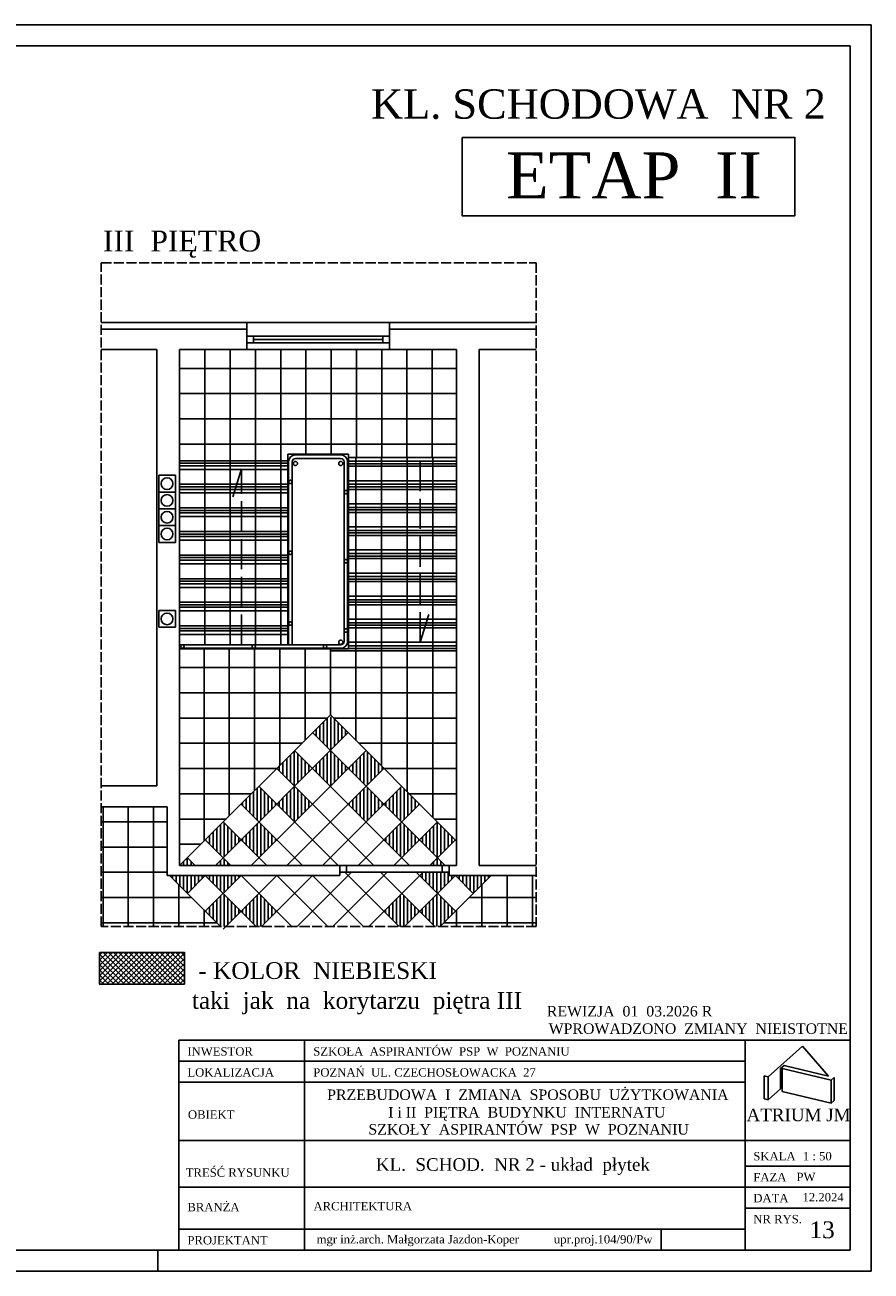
# Model space of a CAD drawing. Extents: x -4334 to 79223, y -1882 to 29514.
# Tile 46 of 60: x 52145 to 53153, y 7250 to 8735. Entities that reach past the tile are written whole.
import ezdxf

# ---------------------------------------------------------------- set-up
doc = ezdxf.new("R2010")
doc.units = 0
doc.header["$MEASUREMENT"] = 0
doc.linetypes.add('ACAD_ISO02W100', pattern=[15, 12, -3])
for name, color, linetype in [('CIENKIE', 251, 'CONTINUOUS'), ('NAPIS', 251, 'CONTINUOUS'), ('PRZERYW', 251, 'ACAD_ISO02W100'), ('SCIANY', 251, 'CONTINUOUS'), ('urzadzenia', 251, 'CONTINUOUS')]:
    doc.layers.add(name, color=color, linetype=linetype)
doc.styles.add('NEWROMAN', font='TIMES.TTF')
pattern_1 = [(90, (51437.4135, 8382.3866), (-4.375, 9e-16), [])]

msp = doc.modelspace()

# ---------------------------------------------------------------- hatches: boundary and pattern name
at = {"layer": 'urzadzenia', "ltscale": 3}
h = msp.add_hatch(dxfattribs=at)
h.set_pattern_fill('ANSI31', color=256, scale=35, angle=45, style=0)
h.set_pattern_definition(pattern_1)
h.paths.add_polyline_path([(52511.17, 7910.91), (52506.49, 7910.91), (52487.55, 7891.97), (52508.83, 7870.69), (52530.11, 7891.97)])
h.paths.add_polyline_path([(52444.98, 7849.41), (52466.26, 7828.12), (52487.55, 7849.41), (52466.26, 7870.69)])
h.paths.add_polyline_path([(52444.98, 7806.84), (52423.69, 7828.12), (52402.41, 7806.84), (52423.69, 7785.55)])
h.paths.add_polyline_path([(52359.84, 7764.27), (52381.13, 7742.99), (52402.41, 7764.27), (52381.13, 7785.55)])
h.paths.add_polyline_path([(52551.4, 7870.69), (52530.11, 7849.41), (52551.4, 7828.12), (52572.68, 7849.41)])
h.paths.add_polyline_path([(52572.68, 7806.84), (52593.97, 7785.55), (52615.25, 7806.84), (52593.97, 7828.12)])
h.paths.add_polyline_path([(52657.82, 7764.27), (52636.53, 7785.55), (52615.25, 7764.27), (52636.53, 7742.99)])
h = msp.add_hatch(dxfattribs=at)
h.set_pattern_fill('ANSI31', color=256, scale=35, angle=45, style=0)
h.set_pattern_definition(pattern_1)
h.paths.add_polyline_path([(52593.97, 7785.55), (52572.68, 7764.27), (52593.97, 7742.99), (52615.25, 7764.27)])
h.paths.add_polyline_path([(52551.4, 7828.12), (52530.11, 7806.84), (52551.4, 7785.55), (52572.68, 7806.84)])
h.paths.add_polyline_path([(52530.11, 7849.41), (52508.83, 7870.69), (52487.55, 7849.41), (52508.83, 7828.12)])
h.paths.add_polyline_path([(52466.26, 7828.12), (52444.98, 7806.84), (52466.26, 7785.55), (52487.55, 7806.84)])
h.paths.add_polyline_path([(52423.69, 7785.55), (52402.41, 7764.27), (52423.69, 7742.99), (52444.98, 7764.27)])
h.paths.add_polyline_path([(52381.13, 7742.99), (52371.84, 7733.7), (52390.41, 7733.7)])
h.paths.add_polyline_path([(52645.82, 7733.7), (52636.53, 7742.99), (52627.25, 7733.7)])
h = msp.add_hatch(dxfattribs=at)
h.set_pattern_fill('ANSI31', color=256, scale=35, angle=45, style=0)
h.set_pattern_definition([(90, (51087.167, 18386.5174), (-4.375, 9e-16), [])])
h.paths.add_polyline_path([(52338.56, 7742.99), (52329.27, 7733.7), (52347.84, 7733.7)])
h.paths.add_polyline_path([(52359.84, 7721.7), (52317.27, 7721.7), (52338.56, 7700.42)])
h.paths.add_polyline_path([(52381.13, 7700.42), (52359.84, 7679.14), (52378, 7660.97), (52384.25, 7660.97), (52402.41, 7679.14)])
h.paths.add_polyline_path([(52700.39, 7721.7), (52657.82, 7721.7), (52679.1, 7700.42)])
h.paths.add_polyline_path([(52657.82, 7679.14), (52636.53, 7700.42), (52615.25, 7679.14), (52633.41, 7660.97), (52639.65, 7660.97)])
h.paths.add_polyline_path([(52657.82, 7721.7), (52650.27, 7721.7), (52650.27, 7725.7), (52619.25, 7725.7), (52615.25, 7721.7), (52636.53, 7700.42)])
h.paths.add_polyline_path([(52593.97, 7700.42), (52572.68, 7679.14), (52590.84, 7660.97), (52597.09, 7660.97), (52615.25, 7679.14)])
h.paths.add_polyline_path([(52402.41, 7721.7), (52359.84, 7721.7), (52381.13, 7700.42)])
h.paths.add_polyline_path([(52444.98, 7679.14), (52423.69, 7700.42), (52402.41, 7679.14), (52420.57, 7660.97), (52426.82, 7660.97)])
h = msp.add_hatch(dxfattribs=at)
h.set_pattern_fill('ANSI37', color=256, scale=35, style=0)
h.set_pattern_definition([(45, (-1881.734, -2145.223), (-3.09359217, 3.09359217), []), (135, (-1881.734, -2145.223), (-3.09359217, -3.09359217), [])])
h.paths.add_polyline_path([(52335.15, 7592.17), (52335.15, 7629.93), (52233.89, 7629.93), (52233.89, 7592.17)])

# ---------------------------------------------------------------- linework, layer by layer
at = {"layer": 'CIENKIE', "ltscale": 3}
for p, q in [((53153.17, 8735.34), (49928.36, 8735.34)), ((53153.17, 8735.34), (53153.17, 7250.34)), ((53128.17, 8710.34), (50128.36, 8710.34)), ((53128.17, 8710.34), (53128.17, 7275.34)), ((52409.27, 8380.7), (52579.27, 8380.7)), ((52235.86, 8372.7), (52409.27, 8372.7)), ((52409.27, 8364.56), (52579.27, 8364.56)), ((52417.27, 8364.56), (52417.27, 8356.56)), ((52417.27, 8360.56), (52571.27, 8360.56)), ((52571.27, 8364.56), (52571.27, 8356.56)), ((52579.27, 8372.7), (52754.27, 8372.7)), ((52409.27, 8356.56), (52579.27, 8356.56)), ((52579.27, 8348.7), (52409.27, 8348.7)), ((52467.27, 8222.9), (52521.27, 8222.9)), ((52467.27, 8218.7), (52521.27, 8218.7)), ((52659.27, 8219.7), (52530.27, 8219.7)), ((52458.27, 8205.7), (52329.27, 8205.7)), ((52530.27, 8192.2), (52659.27, 8192.2)), ((52458.27, 8177.58), (52329.27, 8177.58)), ((52530.27, 8164.7), (52659.27, 8164.7)), ((52458.27, 8149.46), (52329.27, 8149.46)), ((52530.27, 8137.2), (52659.27, 8137.2)), ((52458.27, 8121.34), (52329.27, 8121.34)), ((52530.27, 8109.7), (52659.27, 8109.7)), ((52458.27, 8093.22), (52329.27, 8093.22)), ((52530.27, 8082.2), (52659.27, 8082.2)), ((52458.27, 8065.1), (52329.27, 8065.1)), ((52530.27, 8054.7), (52659.27, 8054.7)), ((52458.27, 8036.98), (52329.27, 8036.98)), ((52530.27, 8027.2), (52659.27, 8027.2)), ((52458.27, 8008.86), (52329.27, 8008.86)), ((52329.27, 7996.7), (52521.27, 7996.7)), ((52329.27, 7992.5), (52521.27, 7992.5)), ((52530.27, 7999.7), (52659.27, 7999.7)), ((52520.27, 7733.7), (52650.27, 7733.7)), ((52520.27, 7725.7), (52650.27, 7725.7)), ((53030.46, 7481.75), (53030.46, 7454.25)), ((53105.46, 7477.84), (53105.46, 7450.34)), ((53105.46, 7450.34), (53109.17, 7453.69)), ((53128.17, 7275.34), (50128.36, 7275.34)), ((52303.17, 7250.34), (52303.17, 7275.34)), ((53153.17, 7250.34), (49928.36, 7250.34))]:
    msp.add_line(p, q, dxfattribs=at)
at = {"layer": 'CIENKIE'}
for p, q in [((52459.07, 7996.7), (52459.07, 8214.7)), ((52463.27, 7996.7), (52463.27, 8214.7)), ((52525.27, 8000.7), (52525.27, 8214.7)), ((52529.47, 8000.7), (52529.47, 8214.7)), ((52528.27, 7725.7), (52528.27, 7733.7)), ((52642.27, 7725.7), (52642.27, 7733.7)), ((52328.17, 7525.34), (53128.17, 7525.34)), ((52328.17, 7525.34), (52328.17, 7275.34)), ((52478.17, 7525.34), (52478.17, 7275.34)), ((53003.17, 7525.34), (53003.17, 7275.34)), ((53030.46, 7481.75), (53071.33, 7518.55)), ((53071.33, 7518.55), (53102.58, 7482.77)), ((52328.17, 7500.34), (53003.17, 7500.34)), ((53045.32, 7491.77), (53049.49, 7495.52)), ((53045.32, 7467.63), (53045.32, 7491.77)), ((53105.46, 7477.84), (53047.12, 7491.85)), ((53047.12, 7464.35), (53047.12, 7491.85)), ((53102.58, 7482.77), (53049.49, 7495.52)), ((52328.17, 7475.34), (53003.17, 7475.34)), ((53030.46, 7481.75), (53025.6, 7482.91)), ((53025.6, 7455.41), (53025.6, 7482.91)), ((53105.46, 7477.84), (53109.17, 7481.19)), ((53109.17, 7453.69), (53109.17, 7481.19)), ((53030.46, 7454.25), (53025.6, 7455.41)), ((53030.46, 7454.25), (53045.32, 7467.63)), ((53105.46, 7450.34), (53047.12, 7464.35)), ((52328.17, 7405.82), (53128.17, 7405.82)), ((53003.17, 7375.34), (53128.17, 7375.34)), ((52328.17, 7350.34), (53128.17, 7350.34)), ((53003.17, 7325.34), (53128.17, 7325.34)), ((52328.17, 7300.34), (53003.17, 7300.34)), ((52903.17, 7300.34), (52903.17, 7275.34))]:
    msp.add_line(p, q, dxfattribs=at)
for points in [[(52665.84, 8601.34), (53062.35, 8601.34), (53062.35, 8507.86), (52665.84, 8507.86)], [(52335.15, 7592.17), (52233.89, 7592.17), (52233.89, 7629.93), (52335.15, 7629.93)]]:
    msp.add_lwpolyline(points, close=True, dxfattribs=at)
for centre in [(52314.27, 8188.7), (52314.27, 8168.7), (52314.27, 8148.7), (52314.27, 8128.7), (52314.27, 8027.51)]:
    msp.add_circle(centre, 7, dxfattribs=at)
at = {"layer": 'CIENKIE', "ltscale": 3}
for centre, radius, start, end in [((52467.27, 8214.7), 8.2, 90, 180), ((52467.27, 8214.7), 4, 90, 180), ((52521.27, 8214.7), 8.2, 0, 90), ((52521.27, 8214.7), 4, 0, 90), ((52521.27, 8000.7), 8.2, 270, 0), ((52521.27, 8000.7), 4, 270, 0)]:
    msp.add_arc(centre, radius, start, end, dxfattribs=at)
at = {"layer": 'PRZERYW', "ltscale": 3}
for p, q in [((52616.05, 7999.7), (52616.05, 8219.7)), ((52392.73, 8173.08), (52402.96, 8206.19)), ((52402.96, 7996.7), (52402.96, 8206.19)), ((52616.05, 7999.7), (52626.28, 8032.81))]:
    msp.add_line(p, q, dxfattribs=at)
at = {"layer": 'PRZERYW'}
msp.add_lwpolyline([(52235.86, 8452.02), (52754.27, 8452.02), (52754.27, 7660.97), (52235.86, 7660.97)], close=True, dxfattribs=at)
at = {"layer": 'PRZERYW', "ltscale": 3}
for centre in [(52461.17, 8190.7), (52527.37, 8178.7), (52461.17, 8106.34), (52527.37, 8096.2), (52461.17, 8021.98), (52527.37, 8013.7), (52332.47, 7994.64), (52417.47, 7994.64), (52502.47, 7994.64)]:
    msp.add_circle(centre, 2, dxfattribs=at)
at = {"layer": 'SCIANY', "ltscale": 3}
for p, q in [((52235.86, 8380.7), (52409.27, 8380.7)), ((52409.27, 8348.7), (52409.27, 8380.7)), ((52579.27, 8348.7), (52579.27, 8380.7)), ((52579.27, 8380.7), (52754.27, 8380.7)), ((52235.86, 8348.7), (52302.27, 8348.7)), ((52329.27, 8348.7), (52409.27, 8348.7)), ((52579.27, 8348.7), (52659.27, 8348.7)), ((52686.27, 8348.7), (52754.27, 8348.7)), ((52235.86, 7828.7), (52302.27, 7828.7)), ((52235.86, 7803.7), (52314.27, 7803.7)), ((52329.27, 7733.7), (52520.27, 7733.7)), ((52650.27, 7733.7), (52659.27, 7733.7)), ((52686.27, 7733.7), (52754.27, 7733.7)), ((52314.27, 7721.7), (52520.27, 7721.7)), ((52650.27, 7721.7), (52754.27, 7721.7))]:
    msp.add_line(p, q, dxfattribs=at)
at = {"layer": 'SCIANY'}
for p, q in [((52302.27, 7828.7), (52302.27, 8348.7)), ((52329.27, 7733.7), (52329.27, 8348.7)), ((52659.27, 7733.7), (52659.27, 8348.7)), ((52686.27, 7733.7), (52686.27, 8348.7)), ((52314.27, 7721.7), (52314.27, 7803.7)), ((52520.27, 7721.7), (52520.27, 7733.7)), ((52650.27, 7721.7), (52650.27, 7733.7))]:
    msp.add_line(p, q, dxfattribs=at)
at = {"layer": 'SCIANY', "ltscale": 3}
for centre in [(52467.27, 8212.7), (52521.27, 8212.7), (52521.27, 7999.7)]:
    msp.add_circle(centre, 2.5, dxfattribs=at)
at = {"layer": 'urzadzenia'}
for p, q in [((52359.37, 7996.7), (52359.37, 8348.7)), ((52389.47, 7996.7), (52389.47, 8348.7)), ((52419.57, 7996.7), (52419.57, 8348.7)), ((52449.67, 7996.7), (52449.67, 8348.7)), ((52479.77, 8223.7), (52479.77, 8348.7)), ((52509.87, 8223.7), (52509.87, 8348.7)), ((52539.97, 8219.7), (52539.97, 8348.7)), ((52570.07, 8219.7), (52570.07, 8348.7)), ((52600.17, 8219.7), (52600.17, 8348.7)), ((52630.27, 8219.7), (52630.27, 8348.7)), ((52304.27, 8198.7), (52324.27, 8198.7)), ((52304.27, 8178.7), (52324.27, 8178.7)), ((52304.27, 8158.7), (52324.27, 8158.7)), ((52304.27, 8138.7), (52324.27, 8138.7)), ((52304.27, 8118.7), (52324.27, 8118.7)), ((52304.27, 8037.51), (52324.27, 8037.51)), ((52304.27, 8017.51), (52324.27, 8017.51))]:
    msp.add_line(p, q, dxfattribs=at)
at = {"layer": 'urzadzenia', "ltscale": 3}
for p, q in [((52659.27, 8326.1), (52329.27, 8326.1)), ((52659.27, 8296), (52329.27, 8296)), ((52659.27, 8265.9), (52329.27, 8265.9)), ((52659.27, 8235.8), (52329.27, 8235.8)), ((52329.27, 8216.04), (52458.27, 8216.04)), ((52329.27, 8213.04), (52458.27, 8213.04)), ((52458.27, 8223.7), (52458.27, 7996.7)), ((52530.27, 8223.7), (52458.27, 8223.7)), ((52530.27, 8223.7), (52530.27, 7991.7)), ((52530.27, 8215.4), (52659.27, 8215.4)), ((52530.27, 8212.4), (52659.27, 8212.4)), ((52539.33, 7882.76), (52539.33, 8219.7)), ((52569.83, 7852.26), (52569.83, 8219.7)), ((52600.33, 7821.76), (52600.33, 8219.7)), ((52630.83, 7791.26), (52630.83, 8219.7)), ((52304.27, 8198.7), (52304.27, 8118.7)), ((52324.27, 8198.7), (52324.27, 8118.7)), ((52329.27, 8210.04), (52458.27, 8210.04)), ((52530.27, 8209.4), (52659.27, 8209.4)), ((52329.27, 8187.92), (52458.27, 8187.92)), ((52329.27, 8184.92), (52458.27, 8184.92)), ((52530.27, 8187.9), (52659.27, 8187.9)), ((52530.27, 8184.9), (52659.27, 8184.9)), ((52329.27, 8181.92), (52458.27, 8181.92)), ((52530.27, 8181.9), (52659.27, 8181.9)), ((52329.27, 8159.8), (52458.27, 8159.8)), ((52329.27, 8156.8), (52458.27, 8156.8)), ((52329.27, 8153.8), (52458.27, 8153.8)), ((52530.27, 8160.4), (52659.27, 8160.4)), ((52530.27, 8157.4), (52659.27, 8157.4)), ((52530.27, 8154.4), (52659.27, 8154.4)), ((52329.27, 8131.68), (52458.27, 8131.68)), ((52329.27, 8128.68), (52458.27, 8128.68)), ((52329.27, 8125.68), (52458.27, 8125.68)), ((52530.27, 8132.9), (52659.27, 8132.9)), ((52530.27, 8129.9), (52659.27, 8129.9)), ((52530.27, 8126.9), (52659.27, 8126.9)), ((52329.27, 8103.56), (52458.27, 8103.56)), ((52329.27, 8100.56), (52458.27, 8100.56)), ((52329.27, 8097.56), (52458.27, 8097.56)), ((52530.27, 8105.4), (52659.27, 8105.4)), ((52530.27, 8102.4), (52659.27, 8102.4)), ((52530.27, 8099.4), (52659.27, 8099.4)), ((52329.27, 8075.44), (52458.27, 8075.44)), ((52329.27, 8072.44), (52458.27, 8072.44)), ((52329.27, 8069.44), (52458.27, 8069.44)), ((52530.27, 8077.9), (52659.27, 8077.9)), ((52530.27, 8074.9), (52659.27, 8074.9)), ((52530.27, 8071.9), (52659.27, 8071.9)), ((52530.27, 8050.4), (52659.27, 8050.4)), ((52304.27, 8037.51), (52304.27, 8017.51)), ((52324.27, 8037.51), (52324.27, 8017.51)), ((52329.27, 8047.32), (52458.27, 8047.32)), ((52329.27, 8044.32), (52458.27, 8044.32)), ((52329.27, 8041.32), (52458.27, 8041.32)), ((52530.27, 8047.4), (52659.27, 8047.4)), ((52530.27, 8044.4), (52659.27, 8044.4)), ((52329.27, 8019.2), (52458.27, 8019.2)), ((52530.27, 8022.9), (52659.27, 8022.9)), ((52530.27, 8019.9), (52659.27, 8019.9)), ((52329.27, 8016.2), (52458.27, 8016.2)), ((52329.27, 8013.2), (52458.27, 8013.2)), ((52530.27, 8016.9), (52659.27, 8016.9)), ((52329.27, 7991.7), (52530.27, 7991.7)), ((52358.33, 7762.76), (52358.33, 7992.5)), ((52388.43, 7792.86), (52388.43, 7992.5)), ((52418.53, 7822.96), (52418.53, 7992.5)), ((52448.63, 7853.06), (52448.63, 7992.5)), ((52478.73, 7883.16), (52478.73, 7992.5)), ((52508.83, 7913.26), (52508.83, 7992.5)), ((52508.83, 7989.4), (52659.27, 7989.4)), ((52530.27, 7995.4), (52659.27, 7995.4)), ((52530.27, 7992.4), (52659.27, 7992.4)), ((52329.27, 7969.6), (52659.27, 7969.6)), ((52329.27, 7939.5), (52659.27, 7939.5)), ((52508.83, 7913.26), (52329.27, 7733.7)), ((52329.27, 7909.4), (52504.97, 7909.4)), ((52508.83, 7913.26), (52659.27, 7762.81)), ((52512.69, 7909.4), (52659.27, 7909.4)), ((52530.11, 7891.97), (52371.84, 7733.7)), ((52487.55, 7891.97), (52645.82, 7733.7)), ((52329.27, 7879.3), (52474.87, 7879.3)), ((52551.4, 7870.69), (52414.41, 7733.7)), ((52466.26, 7870.69), (52603.25, 7733.7)), ((52542.79, 7879.3), (52659.27, 7879.3)), ((52329.27, 7849.2), (52444.77, 7849.2)), ((52444.98, 7849.41), (52560.68, 7733.7)), ((52572.68, 7849.41), (52456.98, 7733.7)), ((52572.89, 7849.2), (52659.27, 7849.2)), ((52423.69, 7828.12), (52518.11, 7733.7)), ((52593.97, 7828.12), (52499.55, 7733.7)), ((52329.27, 7819.1), (52414.67, 7819.1)), ((52602.99, 7819.1), (52659.27, 7819.1)), ((52237.93, 7803.7), (52237.93, 7660.97)), ((52268.03, 7803.7), (52268.03, 7660.97)), ((52298.13, 7803.7), (52298.13, 7660.97)), ((52402.41, 7806.84), (52475.55, 7733.7)), ((52615.25, 7806.84), (52542.11, 7733.7)), ((52314.27, 7785.75), (52235.86, 7785.75)), ((52329.27, 7789), (52384.57, 7789)), ((52381.13, 7785.55), (52432.98, 7733.7)), ((52636.53, 7785.55), (52584.68, 7733.7)), ((52633.09, 7789), (52659.27, 7789)), ((52314.27, 7755.65), (52235.86, 7755.65)), ((52329.27, 7758.9), (52354.47, 7758.9)), ((52359.84, 7764.27), (52390.41, 7733.7)), ((52657.82, 7764.27), (52627.25, 7733.7)), ((52338.56, 7742.99), (52347.84, 7733.7)), ((52314.27, 7725.55), (52235.86, 7725.55)), ((52534.11, 7725.7), (52469.38, 7660.97)), ((52576.68, 7725.7), (52511.95, 7660.97)), ((52526.11, 7725.7), (52590.84, 7660.97)), ((52619.25, 7725.7), (52554.52, 7660.97)), ((52568.68, 7725.7), (52633.41, 7660.97)), ((52611.25, 7725.7), (52657.82, 7679.14)), ((52317.27, 7721.7), (52378, 7660.97)), ((52328.23, 7710.75), (52328.23, 7660.97)), ((52359.84, 7721.7), (52338.56, 7700.42)), ((52402.41, 7721.7), (52359.84, 7679.14)), ((52359.84, 7721.7), (52420.57, 7660.97)), ((52444.98, 7721.7), (52381.13, 7657.85)), ((52402.41, 7721.7), (52463.14, 7660.97)), ((52487.55, 7721.7), (52426.82, 7660.97)), ((52444.98, 7721.7), (52505.71, 7660.97)), ((52487.55, 7721.7), (52548.28, 7660.97)), ((52657.82, 7721.7), (52597.09, 7660.97)), ((52700.39, 7721.7), (52639.65, 7660.97)), ((52657.82, 7721.7), (52679.1, 7700.42)), ((52689.43, 7710.75), (52689.43, 7660.97)), ((52719.53, 7721.7), (52719.53, 7660.97)), ((52749.63, 7721.7), (52749.63, 7660.97)), ((52343.52, 7695.45), (52235.86, 7695.45)), ((52754.27, 7695.45), (52674.14, 7695.45)), ((52358.33, 7680.65), (52358.33, 7660.97)), ((52659.33, 7680.65), (52659.33, 7660.97)), ((52373.62, 7665.35), (52235.86, 7665.35)), ((52754.27, 7665.35), (52644.04, 7665.35))]:
    msp.add_line(p, q, dxfattribs=at)

# ---------------------------------------------------------------- texts
at = {"layer": 'CIENKIE', "style": 'NEWROMAN'}
for s, height, p in [('REWIZJA  01  03.2026 R', 12.5, (52766.78, 7553.77)), ('WPROWADZONO  ZMIANY  NIEISTOTNE', 12.5, (52768.99, 7533)), ('INWESTOR', 10, (52338.51, 7507.11)), ('SZKOŁA  ASPIRANTÓW  PSP  W  POZNANIU', 10, (52488.51, 7507.11)), ('LOKALIZACJA', 10, (52338.51, 7482.11)), ('POZNAŃ  UL. CZECHOSŁOWACKA  27', 10, (52488.51, 7482.11)), ('PRZEBUDOWA  I  ZMIANA  SPOSOBU  UŻYTKOWANIA', 12.5, (52505.07, 7454.26)), ('OBIEKT', 10, (52339.13, 7431.85)), ('I i II  PIĘTRA  BUDYNKU  INTERNATU', 12.5, (52577.7, 7433.31)), ('ATRIUM JM', 15, (53004.73, 7428.95)), ('SZKOŁY  ASPIRANTÓW  PSP  W  POZNANIU', 12.5, (52554.2, 7413.01)), ('KL.  SCHOD.  NR 2 - układ  płytek', 15, (52563.06, 7369.83)), ('SKALA', 10, (53012.85, 7382.29)), ('1 : 50', 10, (53071.91, 7382.29)), ('TREŚĆ RYSUNKU', 10, (52336.54, 7362.69)), ('FAZA', 10, (53012.85, 7357.29)), ('PW', 10, (53064.28, 7357.51)), ('DATA', 10, (53012.85, 7332.29)), ('12.2024', 10, (53071.45, 7333.36)), ('BRANŻA', 10, (52338.51, 7321.55)), ('ARCHITEKTURA', 10, (52488.72, 7322.72)), ('NR RYS.', 10, (53012.85, 7307.29)), ('13', 20, (53079.72, 7289.58)), ('PROJEKTANT', 10, (52338.51, 7282.11)), (' mgr inż.arch. Małgorzata Jazdon-Koper           upr.proj.104/90/Pw', 10, (52488.72, 7283.27))]:
    msp.add_text(s, height=height, dxfattribs=at).set_placement(p)
at = {"layer": 'NAPIS', "ltscale": 3, "style": 'NEWROMAN'}
for s, height, p in [('KL. SCHODOWA  NR 2', 35, (52557.36, 8623.59)), ('ETAP  II', 55, (52718.25, 8528.51)), (' III  PIĘTRO', 25, (52228.29, 8465.35)), (' - KOLOR  NIEBIESKI', 20, (52343.91, 7598.46)), ('taki  jak  na  korytarzu  piętra III', 20, (52343.91, 7562.85))]:
    msp.add_text(s, height=height, dxfattribs=at).set_placement(p)

doc.saveas('drawing.dxf')
